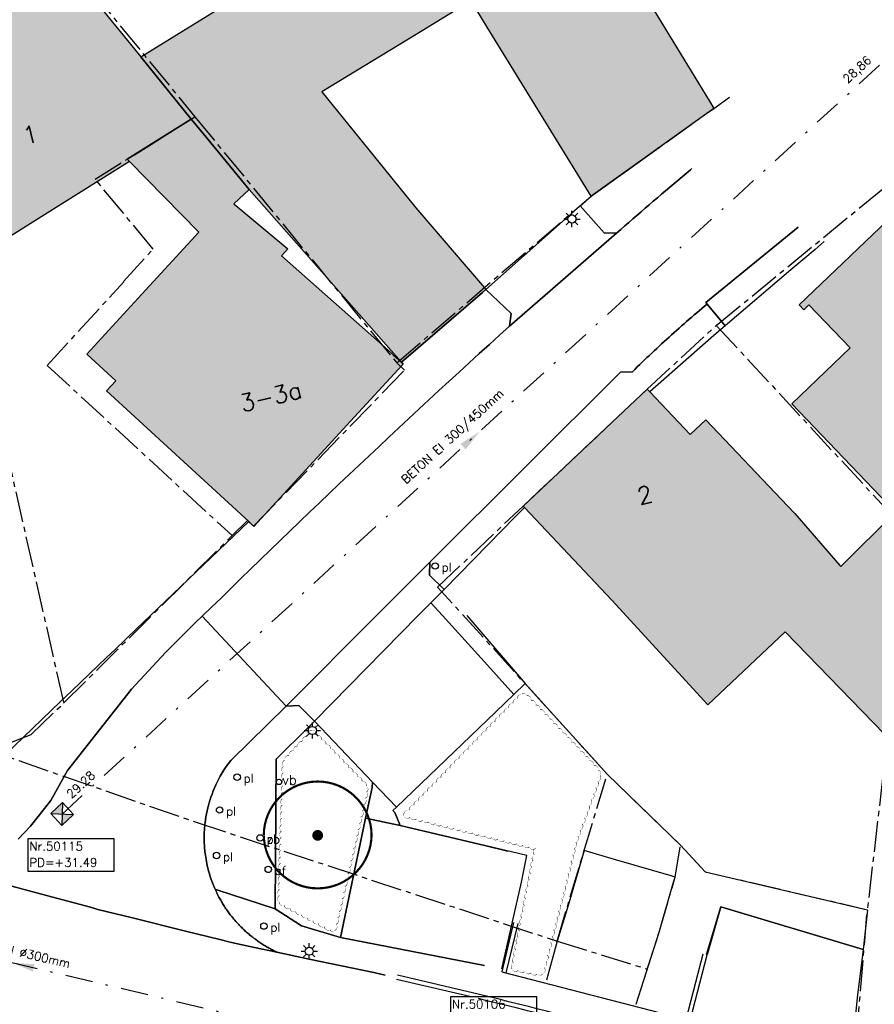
# Model space of a CAD drawing. Header units: metres. Extents: x 202952 to 203755, y 349031 to 349702.
# Tile 51 of 84: x 203288 to 203328, y 349442 to 349488. Entities that reach past the tile are written whole.
import ezdxf
from ezdxf.enums import TextEntityAlignment as Align

# ---------------------------------------------------------------- set-up
doc = ezdxf.new("R2010")
doc.units = ezdxf.units.M
doc.linetypes.add('1-200 CENTER', pattern=[4.28625, 2.8575, -0.47625, 0.47625, -0.47625])
doc.linetypes.add('1-200 DASHDOT', pattern=[2.54, 1.27, -0.635, 0, -0.635])
for name, color, linetype in [('bgt.onbegroeidterreindeel', 252, 'Continuous'), ('PH-BEST-AFVALBAK', 4, 'Continuous'), ('PH-BEST-BANK', 6, 'Continuous'), ('PH-BEST-BEBOUWING', 1, 'Continuous'), ('PH-BEST-BEBOUWING-ARCERING', 254, 'Continuous'), ('PH-BEST-BEGROEIIING', 252, 'Continuous'), ('PH-BEST-HUISNUMMER', 7, 'Continuous'), ('PH-BEST-INDACTIEF INGETEKEND', 96, '1-200 DASHDOT'), ('PH-BEST-KADASTRALE-GRENS', 240, '1-200 CENTER'), ('PH-BEST-LICHTMAST-HANDHAVENB', 6, 'Continuous'), ('PH-BEST-PAAL', 6, 'Continuous'), ('PH-BEST-PUT-HANDHAVEN', 44, 'Continuous'), ('PH-BEST-RIO-HANDHAVEN-GEMENGD', 44, '1-200 DASHDOT'), ('PH-BEST-RIO-TEKST', 8, 'Continuous'), ('PH-BEST-RIO-TEKST-PUTTENSTAAT', 8, 'Continuous'), ('PH-BEST-RIO-TEKST-VLOEIVLAK', 8, 'Continuous'), ('PH-BEST-STRAATNAAMBORD', 6, 'Continuous'), ('PH-BEST-WEGDEEL', 254, 'Continuous'), ('PH-INM-BOOM-HANDHAVEN', 96, 'Continuous'), ('PH-INM-KANTVERHARDING', 9, 'Continuous')]:
    doc.layers.add(name, color=color, linetype=linetype)
doc.styles.add('RDL_MAATVOERING', font='romans.shx')
doc.styles.add('ROMANS', font='romans.shx')

# ---------------------------------------------------------------- blocks, each defined once
blk = doc.blocks.new('Zitbank')
blk.add_circle((0, 0), 0.15)
at = {"style": 'RDL_MAATVOERING'}
blk.add_text('zb', height=0.4, dxfattribs=at).set_placement((0.302, -0.254))
blk = doc.blocks.new('Afvalbak')
blk.add_circle((0, 0), 0.15)
at = {"style": 'RDL_MAATVOERING'}
blk.add_text('af', height=0.4, dxfattribs=at).set_placement((0.302, -0.254))
blk = doc.blocks.new('Afzetpaal')
blk.add_circle((0, 0), 0.15)
at = {"style": 'RDL_MAATVOERING'}
blk.add_text('pl', height=0.4, dxfattribs=at).set_placement((0.302, -0.254))
blk = doc.blocks.new('*U61')
blk.add_circle((0, 0), 0.25)
at = {"style": 'RDL_MAATVOERING'}
blk.add_text('vb', height=0.9, dxfattribs=at).set_placement((0.302, -0.254))
blk = doc.blocks.new('*U26')
h = blk.add_hatch(color=256)
h.paths.add_polyline_path([(0, 0), (-0.375, 0.375), (-0.375, -0.375)])
h.paths.add_polyline_path([(0.375, 0.375), (0, 0), (0.375, -0.375)])
for p, q in [((-0.375, -0.375), (0.375, 0.375)), ((-0.375, 0.375), (0.375, -0.375))]:
    blk.add_line(p, q)
blk.add_lwpolyline([(-0.375, -0.375), (0.375, -0.375), (0.375, 0.375), (-0.375, 0.375)], close=True)
blk = doc.blocks.new('Materialisatie')
blk.add_solid([(-1.04, 0.173), (-1.04, -0.173), (0, 0)])
at = {"style": 'ROMANS'}
blk.add_attdef('MATERIALISATIE', (-2.631, 0.657), '', height=0.4, dxfattribs=at)
blk = doc.blocks.new('Puttenstaat bestaand')
blk.add_wipeout([(0, 0), (4, 0), (4, 1.5), (0, 1.5)])
blk.add_lwpolyline([(0, 0), (4, 0), (4, 1.5), (0, 1.5)], close=True)
at = {"style": 'ROMANS'}
for tag, p in [('NR', (0.066, 0.955)), ('PD', (0.066, 0.203))]:
    blk.add_attdef(tag, p, '', height=0.4, dxfattribs=at)
blk = doc.blocks.new('Lichtmast 2')
at = {"flags": 128}
for points in [[(-0.5, 0), (-0.25, 0)], [(-0.354, 0.354), (-0.177, 0.177)], [(0, 0.25), (0, 0.5)], [(0.177, 0.177), (0.354, 0.354)], [(0.25, 0), (0.5, 0)], [(-0.354, -0.354), (-0.177, -0.177)], [(0, -0.5), (0, -0.25)], [(0.177, -0.177), (0.354, -0.354)]]:
    blk.add_lwpolyline(points, dxfattribs=at)
blk.add_circle((0, 0), 0.25)
blk = doc.blocks.new('*U45')
at = {"const_width": 0.1}
blk.add_lwpolyline([(-2.5, 0.004, 0.990403), (2.5, 0.03, 0.990403), (-2.5, 0.018)], format="xyb", dxfattribs=at)
at = {"linetype": 'Continuous', "const_width": 0.25}
blk.add_lwpolyline([(-0.125, 0, 1), (0.125, 0, 1)], format="xyb", close=True, dxfattribs=at)

msp = doc.modelspace()

# ---------------------------------------------------------------- hatches: boundary and pattern name
at = {"layer": 'PH-BEST-BEBOUWING-ARCERING'}
for points in [[(203278.607, 349484.593), (203274.903, 349489.058), (203276.939, 349490.322), (203273.662, 349495.922), (203272.496, 349497.914), (203281.234, 349503.066), (203285.692, 349495.755), (203293.706, 349485.925), (203296.053, 349483.045), (203293.081, 349481.179), (203293.189, 349481.07), (203289.248, 349478.601), (203285.517, 349476.263), (203282.61, 349479.768), (203281.217, 349481.446)], [(203296.053, 349483.045), (203293.706, 349485.925), (203311.964, 349497.205), (203315.499, 349491.405), (203320.089, 349483.87), (203320.29, 349483.54), (203314.6, 349479.46), (203309.783, 349487.301), (203309.045, 349488.528), (203306.482, 349486.969), (203302.104, 349484.306), (203306.47, 349478.925), (203309.557, 349475.324), (203309.724, 349475.129), (203309.571, 349474.998), (203305.803, 349471.765), (203305.787, 349471.781), (203298.735, 349479.78), (203296.605, 349482.368)], [(203298.718, 349464.361), (203292.12, 349470.43), (203292.55, 349470.89), (203291.2, 349472.13), (203293.757, 349474.914), (203296.409, 349477.801), (203293.189, 349481.07), (203293.081, 349481.179), (203296.053, 349483.045), (203296.605, 349482.368), (203298.735, 349479.78), (203298.031, 349479.101), (203300.538, 349477.025), (203300.237, 349476.689), (203305.327, 349472.186), (203305.421, 349472.103), (203305.787, 349471.781), (203305.803, 349471.765), (203305.885, 349471.668), (203305.838, 349471.617), (203303.445, 349469.017), (203302.937, 349468.465), (203298.957, 349464.141)], [(203328.726, 349464.804), (203323.909, 349469.831), (203326.617, 349472.425), (203324.708, 349474.418), (203324.469, 349474.19), (203324.255, 349474.414), (203328.691, 349478.664), (203330.035, 349477.303), (203333.262, 349480.27), (203338.545, 349470.432), (203335.758, 349468.598), (203333.623, 349470.939), (203330.987, 349468.414), (203331.804, 349467.562), (203328.84, 349464.722), (203328.821, 349464.704), (203328.766, 349464.762)], [(203311.513, 349465.013), (203311.45, 349465.08), (203317.21, 349470.51), (203317.323, 349470.39), (203319.2, 349468.4), (203319.93, 349469.09), (203323.715, 349465.085), (203324.05, 349464.73), (203326.145, 349462.322), (203326.183, 349462.279), (203328.726, 349464.804), (203328.766, 349464.762), (203328.821, 349464.704), (203328.84, 349464.722), (203333.737, 349459.499), (203328.207, 349454.492), (203323.606, 349459.252), (203320.018, 349455.855), (203315.57, 349460.71)]]:
    msp.add_hatch(color=256, dxfattribs=at).paths.add_polyline_path(points)

# ---------------------------------------------------------------- linework, layer by layer
at = {"layer": 'bgt.onbegroeidterreindeel'}
msp.add_lwpolyline([(203294.162, 349460), (203293.519, 349459.385), (203292.505, 349458.414), (203292.12, 349458.046), (203291.323, 349457.283), (203290.511, 349456.505), (203289.987, 349456.004), (203287.829, 349453.938), (203286.732, 349452.891), (203280.288, 349456.745), (203280.628, 349457.306), (203281.195, 349458.241), (203282.261, 349460)], dxfattribs=at)
at = {"layer": 'PH-BEST-BEBOUWING'}
for points in [[(203278.607, 349484.593), (203274.903, 349489.058), (203276.939, 349490.322), (203273.662, 349495.922), (203272.496, 349497.914), (203281.234, 349503.066), (203285.692, 349495.755), (203293.706, 349485.925), (203296.053, 349483.045), (203293.081, 349481.179), (203293.189, 349481.07), (203289.248, 349478.601), (203285.517, 349476.263), (203282.61, 349479.768), (203281.217, 349481.446), (203278.607, 349484.593)], [(203296.053, 349483.045), (203293.706, 349485.925), (203311.964, 349497.205), (203315.499, 349491.405), (203320.089, 349483.87), (203320.29, 349483.54), (203314.6, 349479.46), (203309.783, 349487.301), (203309.045, 349488.528), (203306.482, 349486.969), (203302.104, 349484.306), (203306.47, 349478.925), (203309.557, 349475.324), (203309.724, 349475.129), (203309.571, 349474.998), (203305.803, 349471.765), (203305.787, 349471.781), (203298.735, 349479.78), (203296.605, 349482.368), (203296.053, 349483.045)], [(203298.718, 349464.361), (203292.12, 349470.43), (203292.55, 349470.89), (203291.2, 349472.13), (203293.757, 349474.914), (203296.409, 349477.801), (203293.189, 349481.07), (203293.081, 349481.179), (203296.053, 349483.045), (203296.605, 349482.368), (203298.735, 349479.78), (203298.031, 349479.101), (203300.538, 349477.025), (203300.237, 349476.689), (203305.327, 349472.186), (203305.421, 349472.103), (203305.787, 349471.781), (203305.803, 349471.765), (203305.885, 349471.668), (203305.838, 349471.617), (203303.445, 349469.017), (203302.937, 349468.465), (203298.957, 349464.141), (203298.718, 349464.361)], [(203328.726, 349464.804), (203323.909, 349469.831), (203326.617, 349472.425), (203324.708, 349474.418), (203324.469, 349474.19), (203324.255, 349474.414), (203328.691, 349478.664), (203330.035, 349477.303), (203333.262, 349480.27), (203338.545, 349470.432), (203335.758, 349468.598), (203333.623, 349470.939), (203330.987, 349468.414), (203331.804, 349467.562), (203328.84, 349464.722), (203328.821, 349464.704), (203328.766, 349464.762), (203328.726, 349464.804)], [(203311.513, 349465.013), (203311.45, 349465.08), (203317.21, 349470.51), (203317.323, 349470.39), (203319.2, 349468.4), (203319.93, 349469.09), (203323.715, 349465.085), (203324.05, 349464.73), (203326.145, 349462.322), (203326.183, 349462.279), (203328.726, 349464.804), (203328.766, 349464.762), (203328.821, 349464.704), (203328.84, 349464.722), (203333.737, 349459.499), (203328.207, 349454.492), (203323.606, 349459.252), (203320.018, 349455.855), (203315.57, 349460.71), (203311.513, 349465.013)]]:
    msp.add_lwpolyline(points, close=True, dxfattribs=at)
at = {"layer": 'PH-BEST-BEGROEIIING'}
for p, q in [((203311.02, 349456.34), (203311.548, 349456.85)), ((203311.548, 349456.85), (203315.346, 349452.642)), ((203309.774, 349455.142), (203311.02, 349456.34)), ((203305.57, 349451.1), (203309.774, 349455.142)), ((203315.346, 349452.642), (203318.753, 349449.337)), ((203305.41, 349450.956), (203305.57, 349451.1)), ((203305.501, 349450.855), (203305.41, 349450.956)), ((203305.739, 349450.264), (203305.501, 349450.855)), ((203309.74, 349449.311), (203305.739, 349450.264)), ((203311.627, 349448.861), (203309.74, 349449.311)), ((203314.28, 349449.09), (203313.54, 349446.54)), ((203315.682, 349448.681), (203314.28, 349449.09)), ((203318.753, 349449.337), (203319.894, 349448.112)), ((203311.367, 349447.631), (203311.627, 349448.861)), ((203318.314, 349447.914), (203315.682, 349448.681)), ((203319.894, 349448.112), (203327.42, 349446.35)), ((203310.468, 349443.604), (203311.367, 349447.631)), ((203317.76, 349445.31), (203318.432, 349447.625)), ((203318.5, 349447.86), (203318.314, 349447.914)), ((203318.432, 349447.625), (203318.5, 349447.86)), ((203313.54, 349446.54), (203313.023, 349444.893)), ((203320.623, 349446.485), (203319.989, 349444.25)), ((203327.222, 349444.508), (203320.623, 349446.485)), ((203327.42, 349446.35), (203327.222, 349444.508)), ((203313.023, 349444.893), (203312.535, 349443.079)), ((203316.694, 349441.962), (203317.76, 349445.31))]:
    msp.add_line(p, q, dxfattribs=at)
msp.add_lwpolyline([(203308.831, 349460), (203311.548, 349456.85), (203311.02, 349456.34), (203309.789, 349457.697), (203307.702, 349460)], dxfattribs=at)
msp.add_lwpolyline([(203304.466, 349452.262), (203304.443, 349452.028), (203304.143, 349450.599), (203304.033, 349450.076), (203302.979, 349445.061), (203301.162, 349445.597), (203299.941, 349446.386), (203299.988, 349453.34), (203301.484, 349454.817), (203301.77, 349455.1), (203304.466, 349452.262)], close=True, dxfattribs=at)
at = {"layer": 'PH-BEST-INDACTIEF INGETEKEND'}
for points in [[(203305.916, 349450.711, 0, 0.03, 0.520567), (203306.207, 349450.638, 0, 0.03, 0.520567), (203306.499, 349450.566, 0, 0.03, 0.520567), (203306.79, 349450.494, 0, 0.03, 0.520567), (203307.081, 349450.422, 0, 0.03, 0.520567), (203307.372, 349450.35, 0, 0.03, 0.520567), (203307.663, 349450.277, 0, 0.03, 0.520567), (203307.954, 349450.205, 0, 0.03, 0.520567), (203308.246, 349450.133, 0, 0.03, 0.520567), (203308.537, 349450.061, 0, 0.03, 0.520567), (203308.828, 349449.988, 0, 0.03, 0.520567), (203309.119, 349449.916, 0, 0.03, 0.520567), (203309.41, 349449.844, 0, 0.03, 0.520567), (203309.701, 349449.772, 0, 0.03, 0.520567), (203309.993, 349449.699, 0, 0.03, 0.520567), (203310.284, 349449.627, 0, 0.03, 0.520567), (203310.575, 349449.555, 0, 0.03, 0.520567), (203310.866, 349449.483, 0, 0.03, 0.520567), (203311.157, 349449.41, 0, 0.03, 0.520567), (203311.448, 349449.338, 0, 0.03, 0.520567), (203311.74, 349449.266, 0, 0.03, 0.520567), (203312.027, 349449.191, 0, 0.03, 0.520567), (203311.969, 349448.896, 0, 0.03, 0.520567), (203311.912, 349448.602, 0, 0.03, 0.520567), (203311.855, 349448.307, 0, 0.03, 0.520567), (203311.798, 349448.013, 0, 0.03, 0.520567), (203311.741, 349447.718, 0, 0.03, 0.520567), (203311.683, 349447.424, 0, 0.03, 0.520567), (203311.626, 349447.129, 0, 0.03, 0.520567), (203311.569, 349446.835, 0, 0.03, 0.520567), (203311.512, 349446.54, 0, 0.03, 0.520567), (203311.455, 349446.246, 0, 0.03, 0.520567), (203311.397, 349445.951, 0, 0.03, 0.520567), (203311.34, 349445.657, 0, 0.03, 0.520567), (203311.283, 349445.362, 0, 0.03, 0.520567), (203311.226, 349445.068, 0, 0.03, 0.520567), (203311.169, 349444.773, 0, 0.03, 0.520567), (203311.111, 349444.479, 0, 0.03, 0.520567), (203311.054, 349444.184, 0, 0.03, 0.520567), (203310.997, 349443.89, 0, 0.03, 0.520567), (203310.94, 349443.595, 0, 0.03, 0.520567), (203311.217, 349443.528, 0, 0.03, 0.520567), (203311.512, 349443.473, 0, 0.03, 0.520567), (203311.807, 349443.418, 0, 0.03, 0.520567), (203312.102, 349443.363, 0, 0.03, 0.520567), (203312.354, 349443.375, 0, 0.03, 0.520567), (203312.427, 349443.666, 0, 0.03, 0.520567), (203312.501, 349443.957, 0, 0.03, 0.520567), (203312.574, 349444.248, 0, 0.03, 0.520567), (203312.647, 349444.538, 0, 0.03, 0.520567), (203312.72, 349444.829, 0, 0.03, 0.520567), (203312.793, 349445.12, 0, 0.03, 0.520567), (203312.867, 349445.411, 0, 0.03, 0.520567), (203312.94, 349445.702, 0, 0.03, 0.520567), (203313.013, 349445.993, 0, 0.03, 0.520567), (203313.086, 349446.284, 0, 0.03, 0.520567), (203313.159, 349446.575, 0, 0.03, 0.520567), (203313.233, 349446.866, 0, 0.03, 0.520567), (203313.306, 349447.157, 0, 0.03, 0.520567), (203313.379, 349447.448, 0, 0.03, 0.520567), (203313.452, 349447.739, 0, 0.03, 0.520567), (203313.525, 349448.03, 0, 0.03, 0.520567), (203313.599, 349448.321, 0, 0.03, 0.520567), (203313.672, 349448.612, 0, 0.03, 0.520567), (203313.745, 349448.902, 0, 0.03, 0.520567), (203313.818, 349449.193, 0, 0.03, 0.520567), (203313.891, 349449.484, 0, 0.03, 0.520567), (203313.987, 349449.768, 0, 0.03, 0.520567), (203314.09, 349450.05, 0, 0.03, 0.520567), (203314.194, 349450.332, 0, 0.03, 0.520567), (203314.297, 349450.613, 0, 0.03, 0.520567), (203314.401, 349450.895, 0, 0.03, 0.520567), (203314.505, 349451.176, 0, 0.03, 0.520567), (203314.608, 349451.458, 0, 0.03, 0.520567), (203314.712, 349451.739, 0, 0.03, 0.520567), (203314.816, 349452.021, 0, 0.03, 0.520567), (203314.919, 349452.302, 0, 0.03, 0.520567), (203315.023, 349452.584, 0, 0.03, 0.520567), (203314.938, 349452.826, 0, 0.03, 0.520567), (203314.73, 349453.042, 0, 0.03, 0.520567), (203314.522, 349453.258, 0, 0.03, 0.520567), (203314.314, 349453.474, 0, 0.03, 0.520567), (203314.106, 349453.69, 0, 0.03, 0.520567), (203313.898, 349453.907, 0, 0.03, 0.520567), (203313.69, 349454.123, 0, 0.03, 0.520567), (203313.482, 349454.339, 0, 0.03, 0.520567), (203313.274, 349454.555, 0, 0.03, 0.520567), (203313.066, 349454.771, 0, 0.03, 0.520567), (203312.858, 349454.987, 0, 0.03, 0.520567), (203312.65, 349455.204, 0, 0.03, 0.520567), (203312.442, 349455.42, 0, 0.03, 0.520567), (203312.234, 349455.636, 0, 0.03, 0.520567), (203312.026, 349455.852, 0, 0.03, 0.520567), (203311.818, 349456.068, 0, 0.03, 0.520567), (203311.61, 349456.284, 0, 0.03, 0.520567), (203311.401, 349456.356, 0, 0.03, 0.520567), (203311.192, 349456.141, 0, 0.03, 0.520567), (203310.983, 349455.926, 0, 0.03, 0.520567), (203310.774, 349455.711, 0, 0.03, 0.520567), (203310.565, 349455.496, 0, 0.03, 0.520567), (203310.356, 349455.28, 0, 0.03, 0.520567), (203310.147, 349455.065, 0, 0.03, 0.520567), (203309.938, 349454.85, 0, 0.03, 0.520567), (203309.729, 349454.635, 0, 0.03, 0.520567), (203309.52, 349454.42, 0, 0.03, 0.520567), (203309.311, 349454.205, 0, 0.03, 0.520567), (203309.102, 349453.989, 0, 0.03, 0.520567), (203308.893, 349453.774, 0, 0.03, 0.520567), (203308.684, 349453.559, 0, 0.03, 0.520567), (203308.475, 349453.344, 0, 0.03, 0.520567), (203308.266, 349453.129, 0, 0.03, 0.520567), (203308.057, 349452.914, 0, 0.03, 0.520567), (203307.847, 349452.698, 0, 0.03, 0.520567), (203307.638, 349452.483, 0, 0.03, 0.520567), (203307.429, 349452.268, 0, 0.03, 0.520567), (203307.22, 349452.053, 0, 0.03, 0.520567), (203307.011, 349451.838, 0, 0.03, 0.520567), (203306.802, 349451.623, 0, 0.03, 0.520567), (203306.593, 349451.407, 0, 0.03, 0.520567), (203306.384, 349451.192, 0, 0.03, 0.520567), (203306.175, 349450.977, 0, 0.03, 0.520567), (203305.916, 349450.711, 0, 0.03, 0.520567)], [(203301.672, 349454.666, 0, 0.03, -0.520567), (203301.881, 349454.451, 0, 0.03, -0.520567), (203302.09, 349454.236, 0, 0.03, -0.520567), (203302.3, 349454.021, 0, 0.03, -0.520567), (203302.509, 349453.806, 0, 0.03, -0.520567), (203302.718, 349453.591, 0, 0.03, -0.520567), (203302.927, 349453.376, 0, 0.03, -0.520567), (203303.136, 349453.161, 0, 0.03, -0.520567), (203303.345, 349452.946, 0, 0.03, -0.520567), (203303.555, 349452.731, 0, 0.03, -0.520567), (203303.764, 349452.516, 0, 0.03, -0.520567), (203303.973, 349452.3, 0, 0.03, -0.520567), (203304.182, 349452.085, 0, 0.03, -0.520567), (203304.187, 349451.813, 0, 0.03, -0.520567), (203304.12, 349451.521, 0, 0.03, -0.520567), (203304.053, 349451.229, 0, 0.03, -0.520567), (203303.985, 349450.936, 0, 0.03, -0.520567), (203303.918, 349450.644, 0, 0.03, -0.520567), (203303.85, 349450.352, 0, 0.03, -0.520567), (203303.783, 349450.059, 0, 0.03, -0.520567), (203303.715, 349449.767, 0, 0.03, -0.520567), (203303.648, 349449.475, 0, 0.03, -0.520567), (203303.581, 349449.183, 0, 0.03, -0.520567), (203303.513, 349448.89, 0, 0.03, -0.520567), (203303.446, 349448.598, 0, 0.03, -0.520567), (203303.378, 349448.306, 0, 0.03, -0.520567), (203303.311, 349448.013, 0, 0.03, -0.520567), (203303.243, 349447.721, 0, 0.03, -0.520567), (203303.176, 349447.429, 0, 0.03, -0.520567), (203303.109, 349447.136, 0, 0.03, -0.520567), (203303.041, 349446.844, 0, 0.03, -0.520567), (203302.974, 349446.552, 0, 0.03, -0.520567), (203302.906, 349446.259, 0, 0.03, -0.520567), (203302.839, 349445.967, 0, 0.03, -0.520567), (203302.771, 349445.675, 0, 0.03, -0.520567), (203302.704, 349445.382, 0, 0.03, -0.520567), (203302.487, 349445.418, 0, 0.03, -0.520567), (203302.222, 349445.56, 0, 0.03, -0.520567), (203301.957, 349445.701, 0, 0.03, -0.520567), (203301.693, 349445.842, 0, 0.03, -0.520567), (203301.428, 349445.983, 0, 0.03, -0.520567), (203301.163, 349446.124, 0, 0.03, -0.520567), (203300.898, 349446.265, 0, 0.03, -0.520567), (203300.634, 349446.406, 0, 0.03, -0.520567), (203300.369, 349446.547, 0, 0.03, -0.520567), (203300.13, 349446.703, 0, 0.03, -0.520567), (203300.139, 349447.003, 0, 0.03, -0.520567), (203300.149, 349447.303, 0, 0.03, -0.520567), (203300.159, 349447.603, 0, 0.03, -0.520567), (203300.168, 349447.902, 0, 0.03, -0.520567), (203300.178, 349448.202, 0, 0.03, -0.520567), (203300.188, 349448.502, 0, 0.03, -0.520567), (203300.197, 349448.802, 0, 0.03, -0.520567), (203300.207, 349449.102, 0, 0.03, -0.520567), (203300.217, 349449.402, 0, 0.03, -0.520567), (203300.226, 349449.701, 0, 0.03, -0.520567), (203300.236, 349450.001, 0, 0.03, -0.520567), (203300.246, 349450.301, 0, 0.03, -0.520567), (203300.255, 349450.601, 0, 0.03, -0.520567), (203300.265, 349450.901, 0, 0.03, -0.520567), (203300.274, 349451.201, 0, 0.03, -0.520567), (203300.284, 349451.501, 0, 0.03, -0.520567), (203300.294, 349451.8, 0, 0.03, -0.520567), (203300.303, 349452.1, 0, 0.03, -0.520567), (203300.313, 349452.4, 0, 0.03, -0.520567), (203300.323, 349452.7, 0, 0.03, -0.520567), (203300.332, 349453, 0, 0.03, -0.520567), (203300.384, 349453.282, 0, 0.03, -0.520567), (203300.588, 349453.502, 0, 0.03, -0.520567), (203300.793, 349453.722, 0, 0.03, -0.520567), (203300.997, 349453.941, 0, 0.03, -0.520567), (203301.202, 349454.161, 0, 0.03, -0.520567), (203301.406, 349454.38, 0, 0.03, -0.520567), (203301.672, 349454.666, 0, 0.03, -0.520567)]]:
    msp.add_lwpolyline(points, format="xyseb", dxfattribs=at)
at = {"layer": 'PH-BEST-KADASTRALE-GRENS', "ltscale": 0.5}
for p, q in [((203285.959, 349495.659), (203296.22, 349483.149)), ((203291.597, 349480.248), (203296.22, 349483.149)), ((203296.22, 349483.149), (203305.586, 349471.731)), ((203320.411, 349473.467), (203331.192, 349482.313)), ((203294.287, 349477.012), (203291.597, 349480.248)), ((203292.904, 349475.51), (203294.287, 349477.012)), ((203292.927, 349475.488), (203292.904, 349475.51)), ((203289.363, 349471.607), (203292.927, 349475.488)), ((203320.411, 349473.467), (203333.831, 349458.957)), ((203289.363, 349471.607), (203297.946, 349463.711)), ((203290.132, 349455.932), (203297.946, 349463.711)), ((203313.023, 349444.893), (203315.346, 349452.642)), ((203313.023, 349444.893), (203315.346, 349452.642)), ((203315.346, 349452.642), (203318.753, 349449.337)), ((203315.346, 349452.642), (203318.753, 349449.337))]:
    msp.add_line(p, q, dxfattribs=at)
for points in [[(203305.586, 349471.731), (203314.6, 349479.46), (203320.29, 349483.54), (203321.019, 349484.063)], [(203282.63, 349479.801), (203285.546, 349476.194), (203290.132, 349455.932)], [(203315.346, 349452.642), (203307.481, 349461.319), (203311.45, 349465.08), (203317.21, 349470.51), (203320.411, 349473.467)], [(203297.946, 349463.711), (203298.657, 349464.419), (203298.945, 349464.152), (203305.948, 349471.394), (203305.586, 349471.731)], [(203333.831, 349458.957), (203328.386, 349454.719), (203327.42, 349446.35)], [(203333.831, 349458.957), (203328.386, 349454.719), (203327.42, 349446.35)], [(203286.024, 349453.975), (203287.359, 349453.99), (203288.618, 349454.486), (203290.132, 349455.932)], [(203286.024, 349453.975), (203287.359, 349453.99), (203288.618, 349454.486), (203290.132, 349455.932)], [(203286.024, 349453.975), (203296.279, 349450.407), (203313.023, 349444.893)], [(203286.024, 349453.975), (203296.279, 349450.407), (203313.023, 349444.893)], [(203313.023, 349444.893), (203317.209, 349443.59), (203317.76, 349445.31), (203318.5, 349447.86), (203318.753, 349449.337)], [(203313.023, 349444.893), (203317.209, 349443.59), (203317.76, 349445.31), (203318.5, 349447.86), (203318.753, 349449.337)], [(203318.753, 349449.337), (203319.894, 349448.112), (203327.42, 349446.35)], [(203318.753, 349449.337), (203319.894, 349448.112), (203327.42, 349446.35)], [(203344.229, 349432.751), (203326.918, 349440.429), (203327.42, 349446.35)]]:
    msp.add_lwpolyline(points, dxfattribs=at)
at = {"layer": 'PH-BEST-RIO-HANDHAVEN-GEMENGD'}
for p, q in [((203290.06, 349450.79), (203328.8, 349486.29)), ((203309.452, 349438.748), (203267.92, 349448.57))]:
    msp.add_line(p, q, dxfattribs=at)
at = {"layer": 'PH-BEST-WEGDEEL'}
for points in [[(203319.283, 349480.741), (203319.209, 349480.68), (203319.017, 349480.52), (203318.825, 349480.359), (203318.634, 349480.198), (203318.442, 349480.037), (203318.251, 349479.875), (203318.06, 349479.713), (203317.87, 349479.551), (203317.679, 349479.389), (203317.489, 349479.226), (203317.299, 349479.063), (203317.109, 349478.9), (203316.919, 349478.737), (203316.73, 349478.573), (203316.541, 349478.409), (203316.352, 349478.245), (203316.163, 349478.081), (203315.975, 349477.916), (203315.786, 349477.751), (203315.206, 349477.76), (203314.095, 349479.011), (203314.6, 349479.46), (203317.645, 349481.644)], [(203296.592, 349460), (203296.997, 349460.384), (203297.449, 349460.828), (203297.901, 349461.272), (203298.354, 349461.715), (203298.808, 349462.158), (203299.262, 349462.6), (203299.717, 349463.041), (203300.173, 349463.481), (203300.629, 349463.921), (203301.086, 349464.36), (203301.543, 349464.799), (203302.001, 349465.237), (203302.46, 349465.674), (203302.919, 349466.111), (203303.379, 349466.547), (203303.84, 349466.982), (203304.301, 349467.417), (203304.763, 349467.851), (203305.225, 349468.284), (203305.688, 349468.717), (203306.152, 349469.149), (203306.616, 349469.581), (203307.081, 349470.012), (203307.546, 349470.442), (203308.012, 349470.871), (203308.479, 349471.3), (203308.946, 349471.728), (203309.414, 349472.155), (203309.882, 349472.582), (203310.351, 349473.008), (203310.821, 349473.434), (203315.786, 349477.751), (203315.975, 349477.916), (203316.163, 349478.081), (203316.352, 349478.245), (203316.541, 349478.409), (203316.73, 349478.573), (203316.919, 349478.737), (203317.109, 349478.9), (203317.299, 349479.063), (203317.489, 349479.226), (203317.679, 349479.389), (203317.87, 349479.551), (203318.06, 349479.713), (203318.251, 349479.875), (203318.442, 349480.037), (203318.634, 349480.198), (203318.825, 349480.359), (203319.017, 349480.52), (203319.209, 349480.68), (203319.283, 349480.741)], [(203324.204, 349478.03), (203319.921, 349474.536), (203319.985, 349474.452), (203319.865, 349474.353), (203319.745, 349474.253), (203319.626, 349474.153), (203319.507, 349474.052), (203319.388, 349473.951), (203319.27, 349473.85), (203319.152, 349473.749), (203319.034, 349473.647), (203318.917, 349473.545), (203318.8, 349473.442), (203318.683, 349473.339), (203318.566, 349473.236), (203318.45, 349473.132), (203318.334, 349473.028), (203318.219, 349472.924), (203318.104, 349472.819), (203317.989, 349472.714), (203317.874, 349472.609), (203317.76, 349472.503), (203317.646, 349472.397), (203317.532, 349472.29), (203317.419, 349472.183), (203317.306, 349472.076), (203317.193, 349471.969), (203317.081, 349471.861), (203316.969, 349471.753), (203316.857, 349471.645), (203316.746, 349471.536), (203316.635, 349471.427), (203316.524, 349471.317), (203315.964, 349471.292), (203307.123, 349462.476), (203304.651, 349460)], [(203325.42, 349477.36), (203324.992, 349476.996), (203324.516, 349476.591), (203323.867, 349476.038), (203320.819, 349473.445), (203319.985, 349474.452), (203319.921, 349474.536), (203324.204, 349478.03)], [(203294.162, 349460), (203298.718, 349464.361), (203298.957, 349464.141), (203302.937, 349468.465), (203303.445, 349469.017), (203305.838, 349471.617), (203305.885, 349471.668), (203305.803, 349471.765), (203309.571, 349474.998), (203309.724, 349475.129), (203310.89, 349474.024), (203310.821, 349473.434), (203310.351, 349473.008), (203309.882, 349472.582), (203309.414, 349472.155), (203308.946, 349471.728), (203308.479, 349471.3), (203308.012, 349470.871), (203307.546, 349470.442), (203307.081, 349470.012), (203306.616, 349469.581), (203306.152, 349469.149), (203305.688, 349468.717), (203305.225, 349468.284), (203304.763, 349467.851), (203304.301, 349467.417), (203303.84, 349466.982), (203303.379, 349466.547), (203302.919, 349466.111), (203302.46, 349465.674), (203302.001, 349465.237), (203301.543, 349464.799), (203301.086, 349464.36), (203300.629, 349463.921), (203300.173, 349463.481), (203299.717, 349463.041), (203299.262, 349462.6), (203298.808, 349462.158), (203298.354, 349461.715), (203297.901, 349461.272), (203297.449, 349460.828), (203296.997, 349460.384), (203296.592, 349460)], [(203304.651, 349460), (203307.123, 349462.476), (203307.106, 349461.881), (203307.781, 349461.217), (203307.166, 349460.591), (203306.585, 349460)], [(203306.585, 349460), (203307.166, 349460.591), (203307.702, 349460)], [(203288.028, 349449.629), (203288.592, 349450.229), (203289.535, 349451.423), (203290.317, 349452.813), (203293.283, 349456.581), (203294.85, 349458.282), (203296.266, 349459.689), (203296.564, 349459.973), (203300.457, 349455.798), (203300.448, 349455.789), (203297.885, 349453.28), (203297.779, 349453.139), (203297.677, 349452.996), (203297.58, 349452.849), (203297.487, 349452.7), (203297.399, 349452.548), (203297.316, 349452.393), (203297.265, 349452.293), (203297.197, 349452.151), (203297.132, 349452.008), (203297.072, 349451.863), (203297.016, 349451.716), (203296.963, 349451.568), (203296.915, 349451.418), (203296.904, 349451.382), (203296.893, 349451.347), (203296.882, 349451.311), (203296.872, 349451.275), (203296.862, 349451.239), (203296.853, 349451.203), (203296.818, 349451.069), (203296.787, 349450.934), (203296.759, 349450.798), (203296.734, 349450.662), (203296.713, 349450.525), (203296.695, 349450.387), (203296.688, 349450.331), (203296.682, 349450.276), (203296.677, 349450.22), (203296.672, 349450.164), (203296.668, 349450.108), (203296.664, 349450.052), (203296.657, 349449.932), (203296.653, 349449.813), (203296.652, 349449.693), (203296.653, 349449.573), (203296.657, 349449.454), (203296.663, 349449.334), (203296.668, 349449.259), (203296.674, 349449.185), (203296.681, 349449.11), (203296.689, 349449.036), (203296.697, 349448.961), (203296.707, 349448.887), (203296.722, 349448.787), (203296.738, 349448.687), (203296.756, 349448.588), (203296.776, 349448.489), (203296.797, 349448.39), (203296.82, 349448.292), (203296.843, 349448.201), (203296.868, 349448.111), (203296.894, 349448.021), (203296.921, 349447.932), (203296.95, 349447.843), (203296.98, 349447.754), (203297.008, 349447.676), (203297.036, 349447.599), (203297.066, 349447.522), (203297.097, 349447.446), (203297.129, 349447.37), (203297.162, 349447.295), (203297.189, 349447.234), (203297.217, 349447.174), (203297.246, 349447.114), (203297.276, 349447.054), (203297.306, 349446.995), (203297.337, 349446.936), (203297.365, 349446.885), (203297.393, 349446.835), (203297.421, 349446.785), (203297.45, 349446.735), (203297.479, 349446.686), (203297.508, 349446.637), (203297.538, 349446.588), (203297.568, 349446.539), (203297.599, 349446.491), (203297.631, 349446.443), (203297.663, 349446.395), (203297.696, 349446.348), (203297.729, 349446.301), (203297.762, 349446.254), (203297.796, 349446.208), (203297.83, 349446.162), (203297.865, 349446.116), (203297.9, 349446.071), (203297.943, 349446.018), (203297.986, 349445.965), (203298.029, 349445.913), (203298.073, 349445.861), (203298.117, 349445.809), (203298.162, 349445.758), (203298.193, 349445.724), (203298.225, 349445.69), (203298.257, 349445.656), (203298.289, 349445.622), (203298.321, 349445.589), (203298.354, 349445.556), (203298.395, 349445.516), (203298.436, 349445.476), (203298.477, 349445.436), (203298.519, 349445.397), (203298.561, 349445.358), (203298.603, 349445.32), (203298.646, 349445.282), (203298.689, 349445.244), (203298.732, 349445.207), (203298.776, 349445.17), (203298.82, 349445.134), (203298.865, 349445.098), (203298.892, 349445.077), (203298.918, 349445.057), (203298.945, 349445.036), (203298.972, 349445.016), (203298.999, 349444.995), (203299.026, 349444.975), (203299.139, 349444.893), (203299.186, 349444.861), (203299.233, 349444.829), (203299.281, 349444.797), (203299.329, 349444.766), (203299.377, 349444.735), (203299.425, 349444.704), (203299.474, 349444.674), (203299.523, 349444.645), (203299.572, 349444.616), (203299.621, 349444.588), (203299.671, 349444.56), (203299.721, 349444.532), (203299.771, 349444.505), (203299.822, 349444.479), (203299.873, 349444.453), (203299.924, 349444.428), (203299.975, 349444.403), (203300.027, 349444.378), (203298.981, 349444.601), (203298.196, 349444.768), (203297.852, 349444.841), (203297.315, 349444.975), (203295.846, 349445.34), (203293.331, 349445.966), (203291.724, 349446.366), (203291.376, 349446.46), (203289.329, 349447.012), (203286.273, 349447.835)], [(203287.829, 349453.938), (203289.987, 349456.004), (203290.511, 349456.505), (203291.323, 349457.283), (203292.12, 349458.046), (203292.505, 349458.414), (203293.519, 349459.385), (203294.162, 349460)], [(203296.592, 349460), (203296.564, 349459.973), (203296.266, 349459.689), (203294.85, 349458.282), (203293.283, 349456.581), (203290.317, 349452.813), (203289.535, 349451.423), (203288.592, 349450.229), (203288.028, 349449.629)], [(203304.651, 349460), (203300.457, 349455.798), (203296.564, 349459.973), (203296.592, 349460)], [(203306.585, 349460), (203301.77, 349455.1), (203301.038, 349455.825), (203300.457, 349455.798), (203304.651, 349460)], [(203307.702, 349460), (203309.789, 349457.697), (203311.02, 349456.34), (203309.774, 349455.142), (203305.57, 349451.1), (203304.466, 349452.262), (203301.77, 349455.1), (203306.585, 349460)], [(203309.661, 349443.761), (203302.979, 349445.061), (203304.033, 349450.076), (203304.143, 349450.599), (203305.739, 349450.264), (203309.74, 349449.311), (203310.736, 349449.073)], [(203286.273, 349447.835), (203289.329, 349447.012), (203291.376, 349446.46), (203291.724, 349446.366), (203293.331, 349445.966), (203295.846, 349445.34), (203297.315, 349444.975), (203297.852, 349444.841), (203298.196, 349444.768), (203298.981, 349444.601), (203300.027, 349444.378), (203301.516, 349444.061), (203304.522, 349443.431), (203305.047, 349443.31)], [(203305.047, 349443.31), (203304.522, 349443.431), (203301.516, 349444.061), (203300.027, 349444.378), (203299.975, 349444.403), (203299.924, 349444.428), (203299.873, 349444.453), (203299.822, 349444.479), (203299.771, 349444.505), (203299.721, 349444.532), (203299.671, 349444.56), (203299.621, 349444.588), (203299.572, 349444.616), (203299.523, 349444.645), (203299.474, 349444.674), (203299.425, 349444.704), (203299.377, 349444.735), (203299.329, 349444.766), (203299.281, 349444.797), (203299.233, 349444.829), (203299.186, 349444.861), (203299.139, 349444.893), (203299.026, 349444.975), (203298.999, 349444.995), (203298.972, 349445.016), (203298.945, 349445.036), (203298.918, 349445.057), (203298.892, 349445.077), (203298.865, 349445.098), (203298.82, 349445.134), (203298.776, 349445.17), (203298.732, 349445.207), (203298.689, 349445.244), (203298.646, 349445.282), (203298.603, 349445.32), (203298.561, 349445.358), (203298.519, 349445.397), (203298.477, 349445.436), (203298.436, 349445.476), (203298.395, 349445.516), (203298.354, 349445.556), (203298.321, 349445.589), (203298.289, 349445.622), (203298.257, 349445.656), (203298.225, 349445.69), (203298.193, 349445.724), (203298.162, 349445.758), (203298.117, 349445.809), (203298.073, 349445.861), (203298.029, 349445.913), (203297.986, 349445.965), (203297.943, 349446.018), (203297.9, 349446.071), (203297.865, 349446.116), (203297.83, 349446.162), (203297.796, 349446.208), (203297.762, 349446.254), (203297.729, 349446.301), (203297.696, 349446.348), (203297.663, 349446.395), (203297.631, 349446.443), (203297.599, 349446.491), (203297.568, 349446.539), (203297.538, 349446.588), (203297.508, 349446.637), (203297.479, 349446.686), (203297.45, 349446.735), (203297.421, 349446.785), (203297.393, 349446.835), (203297.365, 349446.885), (203297.337, 349446.936), (203297.306, 349446.995), (203297.276, 349447.054), (203297.246, 349447.114), (203297.217, 349447.174), (203297.189, 349447.234), (203297.162, 349447.295), (203297.237, 349447.27), (203299.941, 349446.386), (203301.162, 349445.597), (203302.979, 349445.061), (203309.661, 349443.761)], [(203319.961, 349444.265), (203320.623, 349446.485), (203327.222, 349444.508), (203326.951, 349442.259), (203326.82, 349440.988)]]:
    msp.add_lwpolyline(points, dxfattribs=at)
for points in [[(203314.095, 349479.011), (203315.206, 349477.76), (203315.786, 349477.751), (203310.821, 349473.434), (203310.89, 349474.024), (203309.724, 349475.129), (203314.095, 349479.011)], [(203307.123, 349462.476), (203315.964, 349471.292), (203316.524, 349471.317), (203316.635, 349471.427), (203316.746, 349471.536), (203316.857, 349471.645), (203316.969, 349471.753), (203317.081, 349471.861), (203317.193, 349471.969), (203317.306, 349472.076), (203317.419, 349472.183), (203317.532, 349472.29), (203317.646, 349472.397), (203317.76, 349472.503), (203317.874, 349472.609), (203317.989, 349472.714), (203318.104, 349472.819), (203318.219, 349472.924), (203318.334, 349473.028), (203318.45, 349473.132), (203318.566, 349473.236), (203318.683, 349473.339), (203318.8, 349473.442), (203318.917, 349473.545), (203319.034, 349473.647), (203319.152, 349473.749), (203319.27, 349473.85), (203319.388, 349473.951), (203319.507, 349474.052), (203319.626, 349474.153), (203319.745, 349474.253), (203319.865, 349474.353), (203319.985, 349474.452), (203320.819, 349473.445), (203320.291, 349472.996), (203317.323, 349470.39), (203317.21, 349470.51), (203311.45, 349465.08), (203311.513, 349465.013), (203311.409, 349464.907), (203311.067, 349464.56), (203309.822, 349463.293), (203307.781, 349461.217), (203307.106, 349461.881), (203307.123, 349462.476)], [(203301.77, 349455.1), (203301.484, 349454.817), (203299.988, 349453.34), (203299.941, 349446.386), (203297.237, 349447.27), (203297.162, 349447.295), (203297.129, 349447.37), (203297.097, 349447.446), (203297.066, 349447.522), (203297.036, 349447.599), (203297.008, 349447.676), (203296.98, 349447.754), (203296.95, 349447.843), (203296.921, 349447.932), (203296.894, 349448.021), (203296.868, 349448.111), (203296.843, 349448.201), (203296.82, 349448.292), (203296.797, 349448.39), (203296.776, 349448.489), (203296.756, 349448.588), (203296.738, 349448.687), (203296.722, 349448.787), (203296.707, 349448.887), (203296.697, 349448.961), (203296.689, 349449.036), (203296.681, 349449.11), (203296.674, 349449.185), (203296.668, 349449.259), (203296.663, 349449.334), (203296.657, 349449.454), (203296.653, 349449.573), (203296.652, 349449.693), (203296.653, 349449.813), (203296.657, 349449.932), (203296.664, 349450.052), (203296.668, 349450.108), (203296.672, 349450.164), (203296.677, 349450.22), (203296.682, 349450.276), (203296.688, 349450.331), (203296.695, 349450.387), (203296.713, 349450.525), (203296.734, 349450.662), (203296.759, 349450.798), (203296.787, 349450.934), (203296.818, 349451.069), (203296.853, 349451.203), (203296.862, 349451.239), (203296.872, 349451.275), (203296.882, 349451.311), (203296.893, 349451.347), (203296.904, 349451.382), (203296.915, 349451.418), (203296.963, 349451.568), (203297.016, 349451.716), (203297.072, 349451.863), (203297.132, 349452.008), (203297.197, 349452.151), (203297.265, 349452.293), (203297.316, 349452.393), (203297.399, 349452.548), (203297.487, 349452.7), (203297.58, 349452.849), (203297.677, 349452.996), (203297.779, 349453.139), (203297.885, 349453.28), (203300.448, 349455.789), (203300.457, 349455.798), (203301.038, 349455.825), (203301.77, 349455.1)], [(203305.739, 349450.264), (203304.143, 349450.599), (203304.443, 349452.028), (203304.466, 349452.262), (203305.57, 349451.1), (203305.41, 349450.956), (203305.501, 349450.855), (203305.739, 349450.264)]]:
    msp.add_lwpolyline(points, close=True, dxfattribs=at)
at = {"layer": 'PH-INM-KANTVERHARDING'}
for p, q in [((203309.377, 349442.221), (203305.571, 349443.111)), ((203309.423, 349442.416), (203305.616, 349443.305))]:
    msp.add_line(p, q, dxfattribs=at)
at = {"layer": 'PH-INM-KANTVERHARDING', "flags": 128}
for points in [[(203311.007, 349445.749), (203310.458, 349443.461), (203319.202, 349441.2), (203319.989, 349444.25)], [(203311.202, 349445.702), (203310.652, 349443.414)], [(203319.008, 349441.25), (203319.796, 349444.3)]]:
    msp.add_lwpolyline(points, dxfattribs=at)

# ---------------------------------------------------------------- block references
at = {"layer": 'PH-BEST-AFVALBAK', "color": 9}
msp.add_blockref('Afvalbak', (203299.625, 349448.221), dxfattribs=at)
at = {"layer": 'PH-BEST-BANK', "color": 9}
msp.add_blockref('Zitbank', (203299.25, 349449.68), dxfattribs=at)
at = {"layer": 'PH-BEST-LICHTMAST-HANDHAVENB', "xscale": 0.75, "yscale": 0.75, "zscale": 0.75}
for p in [(203313.714, 349478.403), (203301.672, 349454.666), (203301.527, 349444.421)]:
    msp.add_blockref('Lichtmast 2', p, dxfattribs=at)
at = {"layer": 'PH-BEST-LICHTMAST-HANDHAVENB', "color": 9, "xscale": 0.75, "yscale": 0.75, "zscale": 0.75}
for p in [(203301.672, 349454.666), (203301.527, 349444.421)]:
    msp.add_blockref('Lichtmast 2', p, dxfattribs=at)
at = {"layer": 'PH-BEST-PAAL'}
msp.add_blockref('Afzetpaal', (203307.367, 349462.301), dxfattribs=at)
at = {"layer": 'PH-BEST-PAAL', "color": 9}
for p in [(203298.183, 349452.502), (203297.369, 349450.977), (203299.25, 349449.68), (203297.227, 349448.862), (203299.424, 349445.588)]:
    msp.add_blockref('Afzetpaal', p, dxfattribs=at)
at = {"layer": 'PH-BEST-PUT-HANDHAVEN', "rotation": 312.8677611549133}
msp.add_blockref('*U26', (203290.06, 349450.787), dxfattribs=at)
at = {"layer": 'PH-BEST-RIO-TEKST'}
ref = msp.add_blockref('Materialisatie', (203309.43, 349468.54), dxfattribs=dict(at, rotation=42.50106948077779))
ref.add_attrib('MATERIALISATIE', 'BETON EI 300/450mm', (203306.02, 349466.081), dxfattribs={"layer": '0', "height": 0.4, "rotation": 42.5011, "style": 'ROMANS'})
ref = msp.add_blockref('Materialisatie', (203287.726, 349443.891), dxfattribs=dict(at, rotation=166.6807426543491))
ref.add_attrib('MATERIALISATIE', 'BETON %%c300mm', (203286.117, 349444.65), dxfattribs={"layer": '0', "height": 0.4, "rotation": 346.6807, "style": 'ROMANS'})
at = {"layer": 'PH-BEST-STRAATNAAMBORD', "color": 9, "xscale": 0.5, "yscale": 0.5, "zscale": 0.5}
msp.add_blockref('*U61', (203300.125, 349452.277), dxfattribs=at)
at = {"layer": 'PH-INM-BOOM-HANDHAVEN'}
msp.add_blockref('*U45', (203301.917, 349449.798), dxfattribs=at)

# ---------------------------------------------------------------- texts
at = {"layer": 'PH-BEST-HUISNUMMER', "style": 'ROMANS'}
for s, p in [('1', (203288.592, 349482.32)), ('3-3a', (203299.744, 349470.164)), ('2', (203317.097, 349465.593))]:
    msp.add_text(s, height=0.8, rotation=13.5, dxfattribs=at).set_placement(p, align=Align.MIDDLE_CENTER)
at = {"layer": 'PH-BEST-RIO-TEKST-VLOEIVLAK', "style": 'ROMANS'}
msp.add_text('28,86', height=0.4, rotation=42.573, dxfattribs=at).set_placement((203326.938, 349485.346), align=Align.MIDDLE_CENTER)
msp.add_text('29.28', height=0.4, rotation=42.573, dxfattribs=at).set_placement((203290.495, 349451.489))

# ---------------------------------------------------------------- next in the draw order: block references
at = {"layer": 'PH-BEST-RIO-TEKST-PUTTENSTAAT'}
for p, values in [((203288.475, 349448.138), {'PD': 'PD=+31.49', 'NR': 'Nr.50115'}), ((203308.083, 349440.812), {'PD': 'PD=+31.63', 'NR': 'Nr.50106'})]:
    msp.add_blockref('Puttenstaat bestaand', p, dxfattribs=at).add_auto_attribs(values)

# ---------------------------------------------------------------- next in the draw order: linework, layer by layer
at = {"layer": 'PH-INM-KANTVERHARDING'}
for radius, end in [(237.18, 76.32967), (237.38, 76.32989)]:
    msp.add_arc((203253.323, 349211.76), radius, 74.52276, end, dxfattribs=at)

doc.saveas('drawing.dxf')
